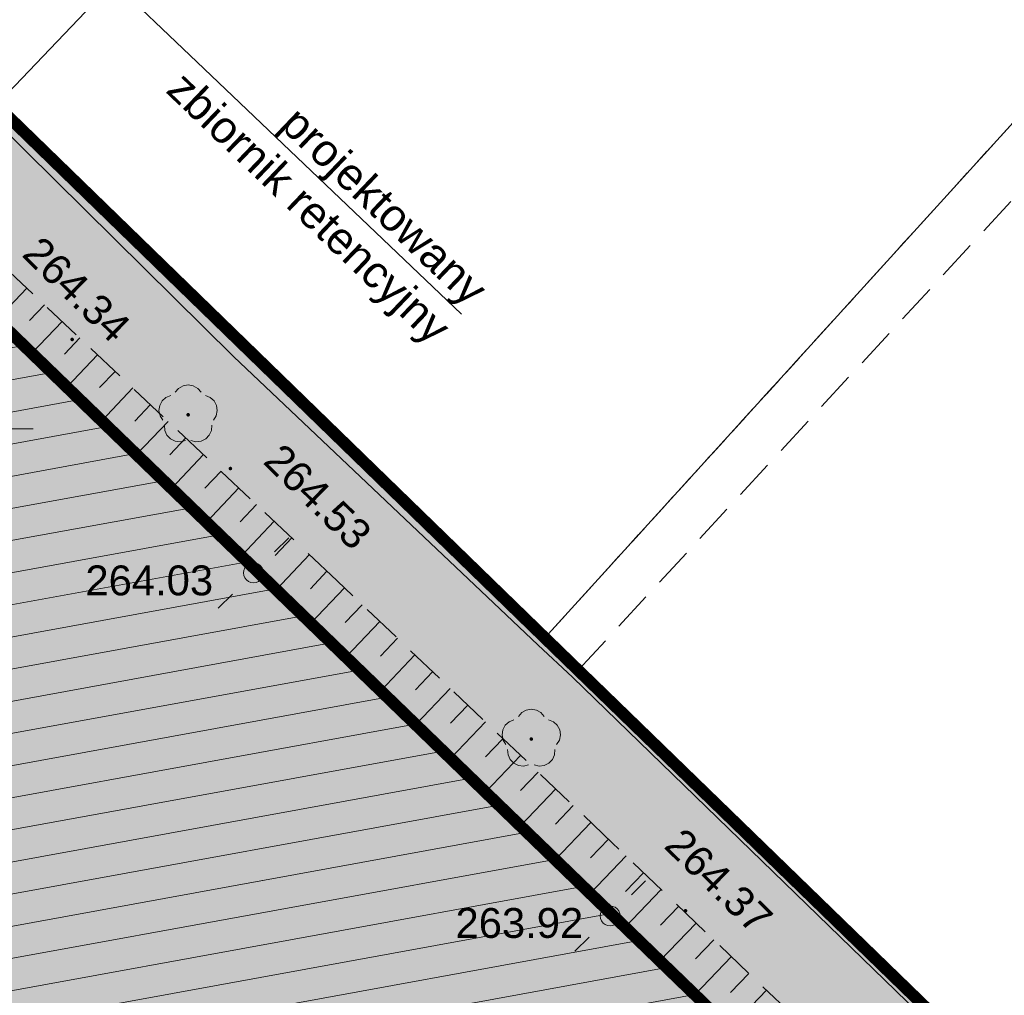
# Model space of a CAD drawing. Header units: metres. Extents: x 7427040 to 7427559, y 5541084 to 5541580.
# Tile 72 of 99: x 7427302 to 7427327, y 5541386 to 5541410. Entities that reach past the tile are written whole.
import ezdxf
from ezdxf.enums import TextEntityAlignment as Align

# ---------------------------------------------------------------- set-up
doc = ezdxf.new("R2010")
doc.units = ezdxf.units.M
doc.header["$MEASUREMENT"] = 0
for name, pattern in [('DASHED2', [0.375, 0.25, -0.125]), ('PRZER1-1', [1, 0.5, -0.5]), ('PRZER2-1', [1.5, 1, -0.5])]:
    doc.linetypes.add(name, pattern=pattern)
doc.layers.get('0').update_dxf_attribs({"color": 4})
doc.layers.get('Defpoints').update_dxf_attribs({"lineweight": 0})
for name, color, linetype, lineweight in [('!_DROGI_WYMIARY', 7, 'Continuous', 0), ('_PZT_NAWIERZCHNIE_L', 7, 'Continuous', 13), ('A_granica terenu do wniosku o ULICP', 151, 'DASHED2', 40), ('A_opisy', 3, 'Continuous', 30), ('A_teren podlegający przekształceniu', 1, 'DASHED2', 70), ('A_teren przekształcany na trawe naturalną', 5, 'Continuous', 0), ('E_gn_typ', 1, 'Continuous', 30), ('GEPPGD', 7, 'Continuous', 13), ('GESDZI', 7, 'Continuous', 13), ('GESUZY', 96, 'Continuous', 13), ('GSLKOG', 7, 'Continuous', 30), ('GSLTZI', 7, 'Continuous', 13), ('GSPRDL', 96, 'Continuous', 13), ('GSPWPS', 7, 'Continuous', 13), ('GSPWPS_O', 7, 'Continuous', 13), ('GSSSPS', 7, 'Continuous', 13), ('GSSZSN', 7, 'Continuous', 13), ('GUPELA', 7, 'Continuous', 13), ('Ramka sekcyjna', 224, 'Continuous', 13)]:
    doc.layers.add(name, color=color, linetype=linetype, lineweight=lineweight)
doc.layers.add('A_tereny zielone', color=73, linetype='Continuous', lineweight=13, transparency=0.7)
doc.layers.add('SZRAF_1 BOISKO - !_DROGI_SZRAF_TARTAN', color=11, linetype='Continuous', lineweight=0, transparency=0.5)
doc.styles.add('Arial', font='arial.ttf')
doc.styles.add('GN_atrybuty', font='simplex.shx', dxfattribs={"width": 0.8})
doc.styles.add('Style-@Arial Unicode MS', font='ARIALUNI.ttf')
doc.styles.add('Style-Arial', font='arial.ttf')
doc.dimstyles.new('ap 500', dxfattribs={"dimtxt": 0.9, "dimasz": 0.9, "dimexe": 0.045, "dimexo": 0.45, "dimgap": 0.45, "dimtad": 1, "dimzin": 3, "dimdsep": 46, "dimtxsty": 'Style-@Arial Unicode MS', "dimblk": '_Oblique_0.5', "dimcen": 0.55, "dimclrd": 7, "dimclre": 7, "dimadec": 0, "dimazin": 0, "dimtfac": 1, "dimtofl": 0, "dimtmove": 0, "dimatfit": 3, "dimldrblk": 'TerminatorOpen_0.5', "dimfxl": 0, "dimtolj": 1, "dimtzin": 3, "dimlwd": 13, "dimlwe": 13, "dimarcsym": 0})

# ---------------------------------------------------------------- blocks, each defined once
blk = doc.blocks.new('SZRAF_1 BOISKO')
at = {"layer": 'SZRAF_1 BOISKO - !_DROGI_SZRAF_TARTAN', "color": 11, "extrusion": (0, 0, -1)}
blk.add_solid([(-7427200.751, 5541374.594), (-7427248.054, 5541423.446), (-7427279.789, 5541298.079), (-7427327.086, 5541346.936)], dxfattribs=at)
blk = doc.blocks.new('D_GSPWPS1')
at = {"lineweight": -2, "extrusion": (0, 0, -1)}
blk.add_hatch(color=0, dxfattribs=at).paths.add_polyline_path([(0, -0.045), (-0.011647, -0.043467), (-0.0225, -0.038971), (-0.03182, -0.03182), (-0.038971, -0.0225), (-0.043467, -0.011647), (-0.045, 0), (-0.043467, 0.011647), (-0.038971, 0.0225), (-0.03182, 0.03182), (-0.0225, 0.038971), (-0.011647, 0.043467), (0, 0.045), (0.011647, 0.043467), (0.0225, 0.038971), (0.03182, 0.03182), (0.038971, 0.0225), (0.043467, 0.011647), (0.045, 0), (0.043467, -0.011647), (0.038971, -0.0225), (0.03182, -0.03182), (0.0225, -0.038971), (0.011647, -0.043467)])
blk = doc.blocks.new('D_GSPRDL1')
at = {"lineweight": -2, "extrusion": (0, 0, -1)}
blk.add_hatch(color=0, dxfattribs=at).paths.add_polyline_path([(0, -0.045), (-0.013906, -0.042798), (-0.02645, -0.036406), (-0.036406, -0.02645), (-0.042798, -0.013906), (-0.045, 0), (-0.042798, 0.013906), (-0.036406, 0.02645), (-0.02645, 0.036406), (-0.013906, 0.042798), (0, 0.045), (0.013906, 0.042798), (0.02645, 0.036406), (0.036406, 0.02645), (0.042798, 0.013906), (0.045, 0), (0.042798, -0.013906), (0.036406, -0.02645), (0.02645, -0.036406), (0.013906, -0.042798)])
at = {"color": 0, "lineweight": -2, "flags": 128}
for points in [[(-0.324277, 0.563333), (-0.240553, 0.662679), (-0.127956, 0.727494), (0, 0.75), (0.127956, 0.727494), (0.240553, 0.662679), (0.324277, 0.563333)], [(-0.635969, -0.134326), (-0.70458, -0.024001), (-0.731429, 0.103115), (-0.713292, 0.231763), (-0.652348, 0.346501), (-0.55591, 0.433559), (-0.435555, 0.482485)], [(0.435555, 0.482485), (0.55591, 0.433559), (0.652348, 0.346501), (0.713292, 0.231763), (0.731429, 0.103115), (0.70458, -0.024001), (0.635969, -0.134326)], [(-0.068773, -0.646351), (-0.194901, -0.677512), (-0.324092, -0.663766), (-0.440839, -0.606763), (-0.531129, -0.513345), (-0.584125, -0.394725), (-0.593465, -0.265141)], [(0.593465, -0.265141), (0.584125, -0.394725), (0.531129, -0.513345), (0.440839, -0.606763), (0.324092, -0.663766), (0.194901, -0.677512), (0.068773, -0.646351)]]:
    blk.add_lwpolyline(points, dxfattribs=at)
blk = doc.blocks.new('D_GEPPGD1_2')
at = {"lineweight": -2, "extrusion": (0, 0, -1)}
blk.add_hatch(color=0, dxfattribs=at).paths.add_polyline_path([(0, -0.045), (-0.013906, -0.042798), (-0.02645, -0.036406), (-0.036406, -0.02645), (-0.042798, -0.013906), (-0.045, 0), (-0.042798, 0.013906), (-0.036406, 0.02645), (-0.02645, 0.036406), (-0.013906, 0.042798), (0, 0.045), (0.013906, 0.042798), (0.02645, 0.036406), (0.036406, 0.02645), (0.042798, 0.013906), (0.045, 0), (0.042798, -0.013906), (0.036406, -0.02645), (0.02645, -0.036406), (0.013906, -0.042798)])
blk = doc.blocks.new('D_GUPELA2')
at = {"lineweight": -2}
blk.add_hatch(color=0, dxfattribs=at).paths.add_polyline_path([(0.002013, -0.044955), (-0.00982, -0.043916), (-0.020466, -0.040077), (-0.029541, -0.033946), (-0.036867, -0.025804), (-0.04187, -0.01649), (-0.04461, -0.005909), (-0.044532, 0.006476), (-0.041285, 0.017903), (-0.034764, 0.028574), (-0.024479, 0.03776), (-0.013449, 0.042943), (-0.001087, 0.044987), (0.011881, 0.043403), (0.021281, 0.03965), (0.030065, 0.033482), (0.038133, 0.023893), (0.043117, 0.012881), (0.044986, 0.001113), (0.044323, -0.007777), (0.040557, -0.019497), (0.033417, -0.030138), (0.024849, -0.037517), (0.013788, -0.042836)])
at = {"color": 0, "lineweight": -2, "flags": 128}
for points in [[(-0.883883, 0.883883), (-0.53033, 0.53033)], [(0.883883, 0.883883), (0.53033, 0.53033)], [(-0.883883, -0.883883), (-0.53033, -0.53033)], [(0.883883, -0.883883), (0.53033, -0.53033)]]:
    blk.add_lwpolyline(points, dxfattribs=at)
blk = doc.blocks.new('D_GUPELA1')
at = {"color": 0, "lineweight": -2, "flags": 128}
blk.add_lwpolyline([(0, 0.25), (0.064705, 0.241481), (0.125, 0.216506), (0.176777, 0.176777), (0.216506, 0.125), (0.241481, 0.064705), (0.25, 0), (0.241481, -0.064705), (0.216506, -0.125), (0.176777, -0.176777), (0.125, -0.216506), (0.064705, -0.241481), (0, -0.25), (-0.064705, -0.241481), (-0.125, -0.216506), (-0.176777, -0.176777), (-0.216506, -0.125), (-0.241481, -0.064705), (-0.25, 0), (-0.241481, 0.064705), (-0.216506, 0.125), (-0.176777, 0.176777), (-0.125, 0.216506), (-0.064705, 0.241481), (0, 0.25)], close=True, dxfattribs=at)
blk = doc.blocks.new('D_KOLO')
at = {"lineweight": -2, "extrusion": (0, 0, -1)}
blk.add_hatch(color=0, dxfattribs=at).paths.add_polyline_path([(0, -0.175), (-0.045293, -0.169037), (-0.0875, -0.151554), (-0.123744, -0.123744), (-0.151554, -0.0875), (-0.169037, -0.045293), (-0.175, 0), (-0.169037, 0.045293), (-0.151554, 0.0875), (-0.123744, 0.123744), (-0.0875, 0.151554), (-0.045293, 0.169037), (0, 0.175), (0.045293, 0.169037), (0.0875, 0.151554), (0.123744, 0.123744), (0.151554, 0.0875), (0.169037, 0.045293), (0.175, 0), (0.169037, -0.045293), (0.151554, -0.0875), (0.123744, -0.123744), (0.0875, -0.151554), (0.045293, -0.169037)])
blk = doc.blocks.new('SIT-G1 BOISKO')
at = {"layer": 'GESDZI', "color": 252, "linetype": 'Continuous', "lineweight": 13, "flags": 128}
for points in [[(7427241.97, 5541307.49), (7427230.33, 5541315.24), (7427210.43, 5541329.61), (7427196.99, 5541343.41), (7427172.66, 5541368.39), (7427206.1, 5541403.07), (7427222.77, 5541419.91), (7427222.77, 5541419.91), (7427244.15, 5541442.18), (7427252.46, 5541450.31), (7427254.41, 5541453.57), (7427259.22, 5541448.94), (7427268.91, 5541439.64), (7427284.23, 5541424.73), (7427296.48, 5541413.08), (7427315.34, 5541394.75), (7427334.14, 5541376.5), (7427348.33, 5541362.8), (7427358.58, 5541352.7), (7427361.29, 5541350.08), (7427363.62, 5541347.81)], [(7427336.025, 5541417.524), (7427315.34, 5541394.75), (7427296.48, 5541413.08), (7427313.17, 5541431.59), (7427316.236, 5541434.99)], [(7427355.663, 5541400.192), (7427334.14, 5541376.5), (7427315.34, 5541394.75), (7427336.025, 5541417.524)]]:
    blk.add_lwpolyline(points, dxfattribs=at)
at = {"layer": 'GESUZY', "color": 96, "linetype": 'PRZER1-1', "lineweight": 13}
blk.add_lwpolyline([(7427172.66, 5541368.39), (7427206.1, 5541403.07), (7427222.77, 5541419.91), (7427244.15, 5541442.18), (7427252.46, 5541450.31), (7427254.41, 5541453.57), (7427259.22, 5541448.94), (7427268.91, 5541439.64), (7427284.23, 5541424.73), (7427296.48, 5541413.08), (7427315.34, 5541394.75), (7427334.14, 5541376.5), (7427348.33, 5541362.8), (7427354.64, 5541356.58), (7427273.39, 5541280.26), (7427247.55, 5541303.23), (7427241.97, 5541307.49), (7427230.33, 5541315.24), (7427210.43, 5541329.61), (7427196.99, 5541343.41), (7427172.66, 5541368.39)], close=True, dxfattribs=at)
for points in [[(7427336.025, 5541417.524), (7427315.34, 5541394.75), (7427296.48, 5541413.08), (7427313.17, 5541431.59), (7427316.236, 5541434.99)], [(7427355.663, 5541400.192), (7427334.14, 5541376.5), (7427315.34, 5541394.75), (7427336.025, 5541417.524)]]:
    blk.add_lwpolyline(points, dxfattribs=at)
at = {"layer": 'GSLKOG', "color": 252, "linetype": 'Continuous', "lineweight": 13, "flags": 128}
blk.add_lwpolyline([(7427284.2, 5541424.66), (7427290.64, 5541418.41), (7427296.32, 5541412.9), (7427307.53, 5541401.81), (7427315.17, 5541394.57), (7427316.03, 5541393.76), (7427325.27, 5541384.8)], dxfattribs=at)
blk.add_lwpolyline([(7427289.93, 5541414.03), (7427339.74, 5541365.82), (7427329.43, 5541355.16), (7427315.54, 5541368.58), (7427302.06, 5541381.59), (7427288.5, 5541394.62), (7427279.48, 5541403.38), (7427289.93, 5541414.03)], close=True, dxfattribs=at)
at = {"layer": 'GSLTZI', "color": 252, "linetype": 'PRZER2-1', "lineweight": 13}
blk.add_lwpolyline([(7427316.18, 5541393.94), (7427337.08, 5541416.593)], dxfattribs=at)
at = {"layer": 'GSSSPS', "color": 252, "linetype": 'PRZER2-1', "lineweight": 13}
blk.add_lwpolyline([(7427339.74, 5541365.82), (7427289.93, 5541414.03), (7427279.48, 5541403.38), (7427329.43, 5541355.16), (7427339.74, 5541365.82)], close=True, dxfattribs=at)
at = {"layer": 'GSSZSN', "color": 252, "linetype": 'PRZER2-1', "lineweight": 13}
for points in [[(7427367.01, 5541339.26), (7427360.79, 5541345.52), (7427352.94, 5541353.94), (7427352.72, 5541353.94), (7427349.82, 5541355.02), (7427346.77, 5541355.89), (7427345.37, 5541356.92), (7427344.01, 5541358.73), (7427342.86, 5541360.6), (7427344.52, 5541362.7), (7427341.78, 5541365.66), (7427338.74, 5541368.78), (7427331.29, 5541375.97), (7427317.04, 5541389.6), (7427310.13, 5541396.18), (7427293.62, 5541411.76)], [(7427289.93, 5541414.03), (7427339.74, 5541365.82), (7427340.81, 5541364.86), (7427342.7, 5541363.44), (7427341.08, 5541360.86), (7427342.38, 5541358.76), (7427344.35, 5541355.93), (7427345.34, 5541354.92), (7427346.24, 5541354.75), (7427349.47, 5541353.64), (7427351.79, 5541352.78), (7427353.53, 5541350.92), (7427359.6, 5541344.51), (7427365.76, 5541338.15)]]:
    blk.add_lwpolyline(points, dxfattribs=at)
at = {"layer": 'GSSZSN', "color": 252, "linetype": 'Continuous', "lineweight": 13, "flags": 128}
for points in [[(7427302.34, 5541403.531), (7427301.594, 5541402.741)], [(7427302.783, 5541403.113), (7427302.408, 5541402.715)], [(7427303.226, 5541402.695), (7427302.47, 5541401.893)], [(7427303.67, 5541402.277), (7427303.289, 5541401.873)], [(7427304.113, 5541401.858), (7427303.346, 5541401.045)], [(7427304.556, 5541401.44), (7427304.17, 5541401.031)], [(7427304.999, 5541401.022), (7427304.221, 5541400.198)], [(7427305.442, 5541400.604), (7427305.051, 5541400.189)], [(7427305.886, 5541400.185), (7427305.097, 5541399.35)], [(7427306.329, 5541399.767), (7427305.932, 5541399.347)], [(7427306.772, 5541399.349), (7427305.973, 5541398.502)], [(7427307.215, 5541398.931), (7427306.813, 5541398.505)], [(7427307.658, 5541398.512), (7427306.849, 5541397.655)], [(7427308.102, 5541398.094), (7427307.694, 5541397.662)], [(7427308.545, 5541397.676), (7427307.725, 5541396.807)], [(7427308.988, 5541397.258), (7427308.575, 5541396.82)], [(7427309.431, 5541396.839), (7427308.601, 5541395.959)], [(7427309.874, 5541396.421), (7427309.456, 5541395.978)], [(7427310.317, 5541396.002), (7427309.472, 5541395.115)], [(7427310.758, 5541395.582), (7427310.334, 5541395.137)], [(7427311.199, 5541395.162), (7427310.348, 5541394.268)], [(7427311.641, 5541394.741), (7427311.213, 5541394.293)], [(7427312.082, 5541394.321), (7427311.224, 5541393.42)], [(7427312.523, 5541393.901), (7427312.093, 5541393.449)], [(7427312.965, 5541393.481), (7427312.1, 5541392.572)], [(7427313.406, 5541393.061), (7427312.972, 5541392.605)], [(7427313.847, 5541392.64), (7427312.975, 5541391.725)], [(7427314.289, 5541392.22), (7427313.851, 5541391.761)], [(7427314.73, 5541391.8), (7427313.851, 5541390.877)], [(7427315.171, 5541391.38), (7427314.73, 5541390.916)], [(7427315.612, 5541390.959), (7427314.727, 5541390.03)], [(7427316.054, 5541390.539), (7427315.609, 5541390.072)], [(7427316.495, 5541390.119), (7427315.603, 5541389.182)], [(7427316.936, 5541389.699), (7427316.489, 5541389.228)], [(7427317.377, 5541389.278), (7427316.476, 5541388.336)], [(7427317.817, 5541388.856), (7427317.366, 5541388.384)], [(7427318.258, 5541388.435), (7427317.352, 5541387.489)], [(7427318.698, 5541388.014), (7427318.244, 5541387.539)], [(7427319.138, 5541387.593), (7427318.228, 5541386.641)], [(7427319.579, 5541387.172), (7427319.122, 5541386.694)], [(7427320.019, 5541386.75), (7427319.104, 5541385.793)], [(7427320.46, 5541386.329), (7427320.001, 5541385.849)], [(7427320.9, 5541385.908), (7427319.98, 5541384.946)]]:
    blk.add_lwpolyline(points, dxfattribs=at)
at = {"layer": 'Ramka sekcyjna', "color": 252, "linetype": 'Continuous', "lineweight": 13, "flags": 128}
blk.add_lwpolyline([(7427302.5, 5541400), (7427297.5, 5541400)], dxfattribs=at)
at = {"layer": 'GEPPGD', "color": 7, "linetype": 'Continuous', "lineweight": 13}
blk.add_blockref('D_GEPPGD1_2', (7427315.34, 5541394.75), dxfattribs=at)
at = {"layer": 'GSLKOG', "color": 7, "linetype": 'Continuous', "lineweight": 13}
for p, rotation in [((7427304.591, 5541404.718), 315.3083151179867), ((7427304.591, 5541404.718), 315.3083151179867), ((7427304.057, 5541400.357), 315.935167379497), ((7427304.057, 5541400.357), 315.935167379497), ((7427311.35, 5541398.19), 316.5398382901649), ((7427311.35, 5541398.19), 316.5398382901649), ((7427309.446, 5541395.141), 315.935167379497), ((7427309.446, 5541395.141), 315.935167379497), ((7427315.6, 5541394.165), 316.7149301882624), ((7427315.6, 5541394.165), 316.7149301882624), ((7427314.835, 5541389.925), 315.935167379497), ((7427314.835, 5541389.925), 315.935167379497), ((7427320.65, 5541389.28), 315.8814039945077), ((7427320.65, 5541389.28), 315.8814039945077)]:
    blk.add_blockref('D_KOLO', p, dxfattribs=dict(at, rotation=rotation))
at = {"layer": 'GSPRDL', "color": 96, "linetype": 'Continuous', "lineweight": 13}
for p in [(7427306.39, 5541400.35), (7427315, 5541392.21)]:
    blk.add_blockref('D_GSPRDL1', p, dxfattribs=at)
at = {"layer": 'GSPWPS', "color": 7, "linetype": 'Continuous', "lineweight": 13}
for p in [(7427303.48, 5541402.24), (7427307.45, 5541399), (7427308.03, 5541396.38), (7427318.87, 5541387.9), (7427316.98, 5541387.77)]:
    blk.add_blockref('D_GSPWPS1', p, dxfattribs=at)
at = {"layer": 'GUPELA', "color": 7, "linetype": 'Continuous', "lineweight": 13}
for name, p in [('D_GUPELA2', (7427308.03, 5541396.38)), ('D_GUPELA1', (7427308.03, 5541396.38)), ('D_GUPELA2', (7427316.98, 5541387.77)), ('D_GUPELA1', (7427316.98, 5541387.77))]:
    blk.add_blockref(name, p, dxfattribs=at)
at = {"layer": 'GSPWPS_O', "color": 252, "linetype": 'Continuous', "lineweight": 13, "style": 'Arial'}
for s, rotation, p in [('264.34', 315.6317, (7427302.19, 5541404.35)), ('264.53', 315.6008, (7427308.24, 5541399.15)), ('264.37', 315.5987, (7427318.3, 5541389.5))]:
    blk.add_text(s, height=0.75, rotation=rotation, dxfattribs=at).set_placement(p)
for s, p in [('264.03', (7427303.812, 5541395.818)), ('263.92', (7427313.098, 5541387.219))]:
    blk.add_text(s, height=0.75, dxfattribs=at).set_placement(p)
blk = doc.blocks.new('MULTILEADER_2')
at = {"layer": 'A_opisy', "flags": 128}
for points in [[(7427284.896, 5541390.651), (7427304.52, 5541411.207)], [(7427304.52, 5541411.207), (7427306.434, 5541409.38)], [(7427306.434, 5541409.38), (7427313.251, 5541402.873)]]:
    blk.add_lwpolyline(points, dxfattribs=at)
at = {"layer": 'A_opisy', "style": 'Style-Arial'}
for s, p in [('zbiornik retencyjny', (7427306.357, 5541409.041)), ('projektowany', (7427309.209, 5541408.162))]:
    blk.add_text(s, height=0.8, rotation=316.3329, dxfattribs=at).set_placement(p, align=Align.TOP_LEFT)
blk = doc.blocks.new('PZT 1 BOISKO')
at = {"layer": 'A_teren przekształcany na trawe naturalną'}
h = blk.add_hatch(dxfattribs=at)
h.set_pattern_fill('ANSI31', color=256, pattern_type=2)
h.set_pattern_definition([(10.3329, (7427118.9615, 5541381.5784), (-0.1423725, 0.7808772), [])])
h.paths.add_polyline_path([(7427262.8, 5541425.24), (7427261.75, 5541424.2), (7427277.41, 5541408.96), (7427279.16, 5541407.3), (7427279.178, 5541403.674), (7427312.899, 5541371.129), (7427323.217, 5541381.812), (7427289.93, 5541414.03), (7427270.14, 5541432.76)])
at = {"layer": 'A_tereny zielone'}
h = blk.add_hatch(color=256, dxfattribs=at)
h.paths.add_polyline_path([(7427324.78, 5541228.21), (7427320.15, 5541236.27), (7427318.546, 5541237.821), (7427318.49, 5541238.43), (7427319.15, 5541240.43), (7427320.48, 5541241.81), (7427326.5, 5541247.52), (7427335.07, 5541252.64), (7427336.85, 5541254), (7427338.44, 5541255.52), (7427341.9, 5541251.93), (7427352.26, 5541261.86), (7427350.51, 5541263.66), (7427364.25, 5541276.73), (7427384.85, 5541296.39), (7427386.58, 5541294.57), (7427400.33, 5541309.31), (7427386.39, 5541323.91), (7427384.86, 5541322.51), (7427383.48, 5541321.65), (7427381.81, 5541321.37), (7427380.25, 5541322.03), (7427379.36, 5541322.8), (7427365.08, 5541337.79), (7427363.83, 5541336.54), (7427352.19, 5541348.62), (7427344.66, 5541341.63), (7427333.96, 5541352.05), (7427333.2, 5541352.27), (7427330.14, 5541355.32), (7427329.45, 5541354.65), (7427313.14, 5541370.37), (7427299.43, 5541383.63), (7427279.18, 5541403.15), (7427279.16, 5541407.3), (7427277.41, 5541408.96), (7427269.89, 5541416.27), (7427269.12, 5541416.97), (7427261.75, 5541424.2), (7427262.8, 5541425.24), (7427270.14, 5541432.76), (7427260.46, 5541442.38), (7427263.413, 5541444.916), (7427268.91, 5541439.64), (7427269.612, 5541438.962), (7427267.81, 5541437.12), (7427268.24, 5541436.7), (7427270.47, 5541434.69), (7427272.179, 5541436.459), (7427282.328, 5541426.581), (7427280.89, 5541425.01), (7427283.3, 5541422.5), (7427284.71, 5541421.28), (7427286.228, 5541422.83), (7427296.48, 5541413.08), (7427315.34, 5541394.75), (7427334.14, 5541376.5), (7427348.33, 5541362.8), (7427358.58, 5541352.7), (7427361.29, 5541350.08), (7427363.62, 5541347.81), (7427366.52, 5541345.04), (7427373.099, 5541338.769), (7427371.84, 5541337.44), (7427372.92, 5541336.41), (7427374.211, 5541337.709), (7427378.19, 5541333.92), (7427396.7, 5541315.71), (7427402.05, 5541310.46), (7427383.24, 5541290.03), (7427367.48, 5541272.62), (7427365.33, 5541270.24), (7427360.53, 5541265.49), (7427345.01, 5541249.37), (7427332.02, 5541235.75), (7427327.9, 5541231.44)])
h.paths.add_polyline_path([(7427329.43, 5541355.16), (7427321.278, 5541363.03), (7427312.899, 5541371.129), (7427323.217, 5541381.812), (7427339.74, 5541365.82)], flags=16)
h.paths.add_polyline_path([(7427333.7, 5541353.99), (7427331.59, 5541356.15), (7427335.31, 5541359.75), (7427337.42, 5541357.48)], flags=16)
h.paths.add_polyline_path([(7427326.352, 5541237.954), (7427322.013, 5541242.346), (7427326.796, 5541246.889), (7427331.617, 5541249.912), (7427331.883, 5541249.488), (7427327.104, 5541246.491), (7427322.727, 5541242.334), (7427326.708, 5541238.306)], flags=16)
h.paths.add_polyline_path([(7427326.903, 5541233.524), (7427319.234, 5541240.333), (7427319.566, 5541240.707), (7427326.877, 5541234.216), (7427326.99, 5541234.334), (7427327.35, 5541233.986)], flags=16)
at = {"layer": '_PZT_NAWIERZCHNIE_L', "flags": 128}
blk.add_lwpolyline([(7427363.62, 5541347.81), (7427361.29, 5541350.08), (7427358.58, 5541352.7), (7427348.33, 5541362.8), (7427334.14, 5541376.5), (7427315.34, 5541394.75), (7427296.48, 5541413.08)], dxfattribs=at)
blk.add_lwpolyline([(7427270.14, 5541432.76), (7427289.93, 5541414.03), (7427323.217, 5541381.812), (7427312.899, 5541371.129), (7427279.178, 5541403.674), (7427279.16, 5541407.3), (7427277.41, 5541408.96), (7427261.75, 5541424.2), (7427262.8, 5541425.24), (7427270.14, 5541432.76)], close=True, dxfattribs=at)
at = {"layer": 'A_granica terenu do wniosku o ULICP', "ltscale": 5, "const_width": 0.3, "flags": 128}
blk.add_lwpolyline([(7427254.41, 5541453.57), (7427252.46, 5541450.31), (7427244.15, 5541442.18), (7427222.77, 5541419.91), (7427206.1, 5541403.07), (7427172.66, 5541368.39), (7427210.43, 5541329.61), (7427230.33, 5541315.24), (7427241.97, 5541307.49), (7427247.55, 5541303.23), (7427281.57, 5541272.99), (7427305.53, 5541250.41), (7427320.15, 5541236.27), (7427324.78, 5541228.21), (7427327.9, 5541231.44), (7427332.02, 5541235.75), (7427345.01, 5541249.37), (7427360.53, 5541265.49), (7427365.33, 5541270.24), (7427367.48, 5541272.62), (7427383.24, 5541290.03), (7427402.05, 5541310.46), (7427396.7, 5541315.71), (7427378.19, 5541333.92), (7427374.211, 5541337.709), (7427366.52, 5541345.04), (7427363.62, 5541347.81), (7427361.29, 5541350.08), (7427358.58, 5541352.7), (7427348.33, 5541362.8), (7427334.14, 5541376.5), (7427315.34, 5541394.75), (7427296.48, 5541413.08), (7427284.23, 5541424.73), (7427268.91, 5541439.64), (7427263.413, 5541444.916), (7427259.22, 5541448.94), (7427254.41, 5541453.57)], dxfattribs=at)
at = {"layer": 'A_teren podlegający przekształceniu', "ltscale": 5, "const_width": 0.3, "flags": 128}
blk.add_lwpolyline([(7427323.217, 5541381.812), (7427339.74, 5541365.82), (7427329.43, 5541355.16), (7427321.278, 5541363.03), (7427312.899, 5541371.129), (7427279.178, 5541403.674), (7427279.16, 5541407.3), (7427277.41, 5541408.96), (7427261.75, 5541424.2), (7427262.8, 5541425.24), (7427270.14, 5541432.76), (7427289.93, 5541414.03), (7427323.217, 5541381.812)], dxfattribs=at)
at = {"layer": 'A_opisy'}
blk.add_blockref('MULTILEADER_2', (0, 0), dxfattribs=at)
at = {"layer": 'E_gn_typ', "style": 'GN_atrybuty', "width": 0.9, "flags": 8}
for p in [(7427416.237, 5541237.381), (7427411.812, 5541232.473)]:
    blk.add_attdef('ILOŚĆ_ŻYŁ', text='', height=0.9, rotation=318.0369, dxfattribs=at).set_placement(p, align=Align.MIDDLE_LEFT)
blk = doc.blocks.new('_Oblique_0.5')
at = {"color": 0, "linetype": 'ByBlock', "lineweight": -2}
for p, q in [((0, 0), (-1, 0)), ((0.5, 0.25), (-0.5, -0.25))]:
    blk.add_line(p, q, dxfattribs=at)
blk = doc.blocks.new('*D120')
at = {"layer": '!_DROGI_WYMIARY', "color": 7, "linetype": 'Continuous', "lineweight": 13}
for p, q in [((7427248.088, 5541423.482), (7427231.858, 5541406.717)), ((7427311.712, 5541329.473), (7427232.536, 5541406.123)), ((7427328.558, 5541345.581), (7427312.328, 5541328.815))]:
    blk.add_line(p, q, dxfattribs=at)
at = {"layer": 'Defpoints', "color": 0, "linetype": 'Continuous'}
for p in [(7427248.401, 5541423.805), (7427231.889, 5541406.749), (7427328.871, 5541345.904)]:
    blk.add_point(p, dxfattribs=at)
at = {"layer": '!_DROGI_WYMIARY', "color": 7, "linetype": 'Continuous', "lineweight": 13, "xscale": 0.9, "yscale": 0.9, "zscale": 0.9}
for p, rotation in [((7427231.889, 5541406.749), 135.929084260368), ((7427312.359, 5541328.847), 315.929084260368)]:
    blk.add_blockref('_Oblique_0.5', p, dxfattribs=dict(at, rotation=rotation))
at = {"layer": '!_DROGI_WYMIARY', "color": 0, "linetype": 'Continuous', "lineweight": 13, "insert": (7427272.757, 5541368.452), "char_height": 0.9, "attachment_point": 5, "rotation": 315.9291, "style": 'Style-@Arial Unicode MS'}
blk.add_mtext('\\A1;112.00', dxfattribs=at)
blk = doc.blocks.new('TerminatorOpen_0.5')
at = {"color": 0, "linetype": 'ByBlock', "lineweight": -2}
for q in [(-1, 0.25), (-1, 0), (-1, -0.25)]:
    blk.add_line((0, 0), q, dxfattribs=at)

msp = doc.modelspace()

# ---------------------------------------------------------------- block references
at = {"color": 7, "linetype": 'Continuous', "lineweight": 0}
for name in ['SIT-G1 BOISKO', 'PZT 1 BOISKO', 'SZRAF_1 BOISKO']:
    msp.add_blockref(name, (0, 0), dxfattribs=at)

# ---------------------------------------------------------------- dimensions: what is measured, and where the dimension line sits
at = {"layer": '!_DROGI_WYMIARY', "color": 7, "linetype": 'Continuous', "lineweight": 13}
dim = msp.add_linear_dim(base=(7427231.889, 5541406.749), p1=(7427328.871, 5541345.904), p2=(7427248.401, 5541423.805), angle=135.9291, dimstyle='ap 500', dxfattribs=at)
dim.commit()
dim.dimension.update_dxf_attribs({"geometry": '*D120', "text_midpoint": (7427272.757, 5541368.452)})

doc.saveas('drawing.dxf')
